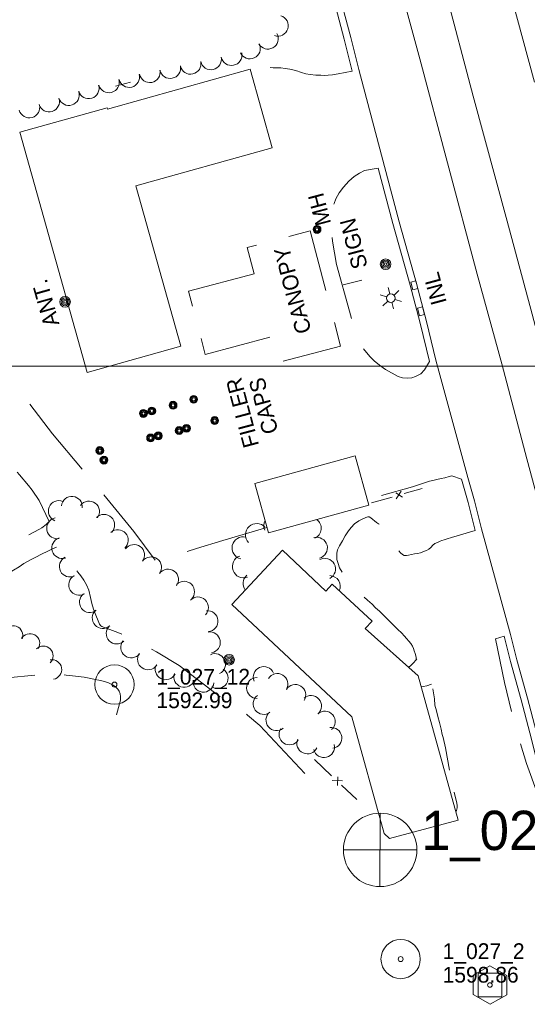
# Model space of a CAD drawing. Header units: feet. Extents: x 188458 to 190640, y 253500 to 255059.
# Tile 4 of 16: x 189254 to 189448, y 253757 to 254132. Entities that reach past the tile are written whole.
import ezdxf
from ezdxf.enums import TextEntityAlignment as Align

# ---------------------------------------------------------------- set-up
doc = ezdxf.new("R2010")
doc.units = ezdxf.units.FT
doc.header["$MEASUREMENT"] = 0
doc.linetypes.add('DGN Style 3', pattern=[44.535406, 31.811004, -12.724402])
doc.linetypes.add('DGN Style 5', pattern=[22.267703, 9.543301, -12.724402])
for name, color, linetype, lineweight in [('E_BLD_Name', 221, 'Continuous', 0), ('E_DRN_Grate', 151, 'Continuous', 0), ('E_DWY', 73, 'DGN Style 3', 0), ('E_LAND_Vegetation', 21, 'Continuous', 0), ('E_MAP_Control', 251, 'Continuous', 0), ('E_MAP_GridLines', 251, 'Continuous', 0), ('E_MAP_Limits', 21, 'DGN Style 3', 0), ('E_MAP_PassPoints', 40, 'Continuous', 0), ('E_MISCPROP', 40, 'Continuous', 0), ('E_MISCPROP_HvyDash', 54, 'DGN Style 3', 13), ('E_MISCPROP_HvyLine', 54, 'Continuous', 13), ('E_MISCPROP_Railing', 40, 'Continuous', 0), ('E_PATH_Sidewalk', 73, 'DGN Style 5', 0), ('E_RDWY', 40, 'Continuous', 13)]:
    doc.layers.add(name, color=color, linetype=linetype, lineweight=lineweight)
doc.styles.add('Style-IGR_FONT_0', font='IGR_FONT_0.shx')
doc.styles.add('Style-IGR_FONT_1', font='IGR_FONT_1.shx')

# ---------------------------------------------------------------- blocks, each defined once
blk = doc.blocks.new('TP')
at = {"layer": 'E_MAP_Control', "color": 161, "linetype": 'Continuous', "lineweight": 0, "flags": 128}
for points in [[(-6.41, 3.76), (-6.41, -3.63), (0.05, -7.35), (6.44, -3.69), (6.44, 3.64), (-0.08, 7.36)], [(-4.5, -4.5), (-4.5, 4.5), (4.5, 4.5), (4.5, -4.5)]]:
    blk.add_lwpolyline(points, close=True, dxfattribs=at)
at = {"layer": 'E_MAP_Control', "color": 161, "linetype": 'Continuous', "lineweight": 0}
blk.add_circle((0, 0), 0.871, dxfattribs=at)
blk = doc.blocks.new('PP')
at = {"layer": 'E_MAP_PassPoints', "color": 40, "linetype": 'Continuous', "lineweight": 0}
for radius in [7.5, 0.96]:
    blk.add_circle((0, 0), radius, dxfattribs=at)
blk = doc.blocks.new('PHOTOC')
at = {"layer": 'E_MAP_Limits', "color": 73, "linetype": 'Continuous', "lineweight": 0}
for p, q in [((0.12, 14.06), (0.06, -13.8)), ((-13.79, 0.03), (14.12, 0.01))]:
    blk.add_line(p, q, dxfattribs=at)
blk.add_circle((0.17, 0.03), 14, dxfattribs=at)
blk = doc.blocks.new('CANOPY')
at = {"layer": 'E_BLD_Name', "style": 'Style-IGR_FONT_0'}
blk.add_text('CANOPY', height=6, rotation=0.0001, dxfattribs=at).set_placement((2.65, -3.19))
blk = doc.blocks.new('POLE')
at = {"layer": 'E_MISCPROP', "color": 20, "linetype": 'Continuous', "lineweight": 0}
for centre, radius in [((-0.01, 0.02), 2.02), ((-0.01, 0.03), 1.52), ((0, -0.01), 1.01), ((0, 0), 0.502)]:
    blk.add_circle(centre, radius, dxfattribs=at)
blk = doc.blocks.new('INLT')
at = {"layer": 'E_MISCPROP_Railing', "color": 40, "linetype": 'Continuous', "lineweight": 0, "flags": 128}
blk.add_lwpolyline([(3, -2), (3, 0), (0, 0), (0, -2), (3, -2)], dxfattribs=at)
blk = doc.blocks.new('INL')
at = {"layer": 'E_MISCPROP_Railing', "color": 40, "linetype": 'Continuous', "lineweight": 0, "style": 'Style-IGR_FONT_0'}
blk.add_text('INL', height=6, rotation=360, dxfattribs=at).set_placement((-5.74, -3.01))
blk = doc.blocks.new('MHO')
at = {"layer": 'E_DRN_Grate', "color": 20, "linetype": 'Continuous', "lineweight": 0}
for centre, radius in [((0.06, 0.01), 1.5), ((0.07, 0.01), 1.22), ((0.06, 0), 0.968), ((0.03, -0.01), 0.605)]:
    blk.add_circle(centre, radius, dxfattribs=at)
blk = doc.blocks.new('FILLER')
at = {"layer": 'E_DRN_Grate', "color": 20, "linetype": 'Continuous', "lineweight": 0, "style": 'Style-IGR_FONT_0'}
for s, p in [('FILLER', (-0.49, 4.42)), ('CAPS', (-0.05, -4.02))]:
    blk.add_text(s, height=6, rotation=0.0001, dxfattribs=at).set_placement(p, align=Align.MIDDLE_CENTER)
blk = doc.blocks.new('SIGN_1')
at = {"layer": 'E_MISCPROP', "color": 20, "linetype": 'Continuous', "lineweight": 0, "style": 'Style-IGR_FONT_0'}
blk.add_text('SIGN', height=6, rotation=0.0001, dxfattribs=at).set_placement((-9.6, -0.01), align=Align.MIDDLE_LEFT)
blk = doc.blocks.new('POLE_2')
at = {"layer": 'E_MISCPROP', "color": 20, "linetype": 'Continuous', "lineweight": 0}
for centre, radius in [((-0.01, 0.02), 2.02), ((-0.01, 0.03), 1.52), ((0, -0.01), 1.01), ((0, 0), 0.502)]:
    blk.add_circle(centre, radius, dxfattribs=at)
blk = doc.blocks.new('LTP')
at = {"layer": 'E_MISCPROP', "color": 20, "linetype": 'Continuous', "lineweight": 0}
for p, q in [((-1.64, 0.07), (-4.24, 0.14)), ((-0.8, 1.43), (-2, 3.73)), ((0.9, 1.42), (2.27, 3.65)), ((-0.88, -1.42), (-2.24, -3.61)), ((0.76, -1.47), (2, -3.65)), ((1.64, -0.02), (4.16, -0.09))]:
    blk.add_line(p, q, dxfattribs=at)
blk.add_circle((0, 0), 1.64, dxfattribs=at)
blk = doc.blocks.new('ANT_1')
at = {"layer": 'E_MISCPROP', "color": 20, "linetype": 'Continuous', "lineweight": 0, "style": 'Style-IGR_FONT_0'}
blk.add_text('ANT.', height=6, rotation=0.0001, dxfattribs=at).set_placement((0.55, 2.61), align=Align.MIDDLE_LEFT)

msp = doc.modelspace()

# ---------------------------------------------------------------- linework, layer by layer
at = {"layer": 'E_DWY', "color": 51, "linetype": 'DGN Style 3', "lineweight": 0, "flags": 128}
for points in [[(189381.1, 254112.51), (189375.75, 254111.42), (189373.6, 254111.06), (189371.86, 254110.91), (189370.51, 254110.89), (189369.14, 254110.91), (189367.23, 254110.99), (189365.07, 254111.19), (189363.36, 254111.49), (189361.71, 254111.96), (189360.97, 254112.19), (189360.29, 254112.46), (189358.93, 254112.88), (189357.29, 254113.22), (189355.45, 254113.5), (189353.86, 254113.72), (189352.16, 254113.82), (189350.88, 254113.82), (189349.06, 254113.86), (189347.62, 254113.79), (189345.99, 254113.58), (189344.38, 254113.27), (189343.3, 254113.07), (189342.2, 254112.83)], [(189348.54, 253938.44), (189331.71, 253933.54), (189321.74, 253930.43), (189306.1, 253925.75), (189297.83, 253936.93), (189285.44, 253952), (189266.75, 253974.1), (189257.16, 253986.75), (189242.72, 254001.81), (189228.84, 254015.38), (189224.83, 254019.63), (189211.85, 254032.48), (189211.57, 254033.7), (189211.46, 254036.67), (189211.75, 254038.75), (189212.14, 254040.63), (189212.71, 254042.06), (189213.62, 254044.39), (189214.94, 254047.42), (189216.01, 254049.98), (189217.04, 254052.24), (189218.06, 254054.44), (189219.13, 254056.63), (189220.11, 254058.49), (189221.44, 254060.53), (189222.6, 254062.26), (189223.65, 254063.89), (189224.56, 254065.18), (189225.62, 254066.95), (189226.85, 254069), (189227.91, 254070.74), (189228.63, 254071.99), (189229.45, 254073.13), (189230.76, 254074.92), (189231.75, 254076.16), (189232.79, 254077.18), (189238.27, 254079.45)], [(189410.47, 254001.73), (189408.66, 253998.53), (189407.16, 253997.05), (189405.2, 253996.07), (189403.76, 253995.56), (189402, 253995.36), (189400.29, 253995.52), (189398.53, 253996.09), (189393.73, 253998.71), (189391.46, 254000.34), (189389.38, 254002), (189387.95, 254003.52), (189386.56, 254005.14), (189385.2, 254006.78), (189384.26, 254007.89), (189383.51, 254008.86), (189382.72, 254010.52), (189382.42, 254011.7), (189380.02, 254020.96), (189375.04, 254038.77), (189373.49, 254047.64), (189373.29, 254050.63), (189373.18, 254053.77), (189373.45, 254056.86), (189373.81, 254060.01), (189374.15, 254062.07), (189374.76, 254063.83), (189376.13, 254066.09), (189377.68, 254068.27), (189379.72, 254070.59), (189381.77, 254072.29), (189383.82, 254073.55), (189385.69, 254074.58), (189391, 254075.5)], [(189330.66, 253873.9), (189315.11, 253885.83), (189306.39, 253891.06), (189298.84, 253895.02), (189291.65, 253898.45), (189285.56, 253900.64), (189285.25, 253900.88), (189284.75, 253901.59), (189284.12, 253902.87), (189283.23, 253905.02), (189282.38, 253907.28), (189281.83, 253909.46), (189281.24, 253911.73), (189280.57, 253914.5), (189279.7, 253916.56), (189278.68, 253918.38), (189277.6, 253919.95), (189276.48, 253921.43), (189274.19, 253924.7), (189272.6, 253927.04), (189271.46, 253928.75), (189270.76, 253929.96), (189270.24, 253930.76), (189269.61, 253931.22), (189268.62, 253931.05), (189266.74, 253930.33), (189264.97, 253929.43), (189262.52, 253928.26), (189260.38, 253927.12), (189258.35, 253926.11), (189255.85, 253924.73), (189254.02, 253923.46), (189251.84, 253922.12), (189249.44, 253920.58), (189247.52, 253919.33), (189245.94, 253918.22), (189244.64, 253917.46), (189242.95, 253916.4), (189242.56, 253915.96), (189242.44, 253915.16), (189242.56, 253914.1), (189242.73, 253912.79), (189242.83, 253911.85), (189242.94, 253910.9), (189243.08, 253909.79), (189243, 253909.04), (189242.75, 253908.05), (189242.35, 253907.46), (189241.01, 253906.97), (189239.83, 253907.2), (189238.45, 253908.04), (189236.85, 253909.1), (189235.53, 253910.23), (189234.23, 253911.48), (189233.09, 253912.89), (189231.83, 253914.45), (189230.85, 253916.21), (189230.64, 253917.85), (189230.69, 253919.05), (189231.04, 253919.99), (189232.1, 253921.32), (189233.72, 253922.47), (189235.99, 253923.93), (189239.1, 253925.49), (189241.54, 253926.91), (189244.43, 253928.56), (189261.79, 253937.76), (189262.69, 253938.36), (189264.38, 253939.52), (189265.46, 253940.7), (189261.66, 253948.75), (189258.98, 253952.69), (189257.58, 253954.48), (189254.16, 253958.51), (189252.3, 253960.51), (189250.49, 253962.34), (189249.16, 253963.73), (189247.7, 253965.06), (189246.12, 253966.65), (189244.61, 253968.14), (189243.25, 253969.27), (189241.72, 253970.79), (189240.57, 253971.82), (189239.1, 253972.95), (189237.17, 253974.14), (189235.5, 253975.22), (189234.02, 253976.15), (189232.68, 253976.94), (189232.03, 253977.49), (189231.33, 253978.06), (189230.47, 253978.9), (189229.25, 253980.23), (189228.38, 253981.17), (189227.73, 253981.89), (189226.98, 253982.53), (189226.47, 253982.67), (189225.62, 253982.42), (189224.49, 253981.63), (189222.72, 253980.12), (189221.12, 253978.56), (189219.97, 253977.33)], [(189422.71, 253956.81), (189419.05, 253958.12), (189417.99, 253957.91), (189416.31, 253957.44), (189414.92, 253957.1), (189413.26, 253956.71), (189411.82, 253956.38), (189410.54, 253956.11), (189409.7, 253955.84), (189404.02, 253953.92), (189386.82, 253949.17)], [(189427.88, 253937.26), (189418.92, 253934.56), (189417.25, 253934.08), (189416.17, 253933.77), (189415.23, 253933.42), (189414.64, 253933.22), (189413.8, 253932.88), (189412.96, 253932.52), (189412.6, 253932.29), (189411.79, 253931.64), (189411.06, 253930.87), (189410.21, 253930.15), (189409.39, 253929.61), (189408.62, 253929.35), (189407.1, 253928.82), (189405.98, 253928.57), (189404.83, 253928.33), (189403.63, 253928.08), (189402.54, 253927.92), (189401.81, 253927.81), (189401.35, 253927.76), (189400.83, 253927.82), (189400.24, 253928.09), (189399.45, 253928.76), (189398.58, 253929.91), (189398.02, 253930.88), (189397.42, 253931.94), (189397.1, 253932.46), (189396.85, 253932.7), (189395.8, 253934.21), (189394.73, 253935.91), (189394.17, 253936.94), (189393.56, 253937.77), (189392.89, 253938.44), (189392.07, 253939.12), (189391.12, 253939.82), (189390.34, 253940.37), (189389.54, 253940.96), (189388.93, 253941.44), (189388.1, 253942.09), (189387.54, 253942.47), (189387.02, 253942.49), (189386.21, 253942.25), (189384.85, 253941.63), (189383.62, 253941.04), (189381.98, 253939.78), (189380.64, 253938.5), (189379.68, 253937.22), (189378.42, 253935.25), (189377.38, 253933.39), (189376.27, 253931.5), (189375.49, 253929.87), (189375.19, 253928.65), (189375.14, 253927.25), (189375.24, 253926.18), (189375.65, 253924.69), (189376.19, 253923.08), (189377.84, 253920.37), (189378.78, 253919.27), (189379.8, 253917.85), (189381.07, 253916.59), (189382.12, 253915.49), (189383.03, 253914.49), (189383.62, 253913.85), (189384.19, 253913.15), (189385.25, 253912.22), (189386.84, 253910.77), (189388.62, 253909.22), (189389.96, 253907.85), (189391.44, 253906.48), (189393.11, 253904.89), (189394.73, 253903.28), (189396.24, 253901.66), (189397.58, 253900.39), (189398.48, 253899.51), (189399.87, 253898.21), (189400.97, 253897.02), (189403.44, 253894.13), (189404.05, 253893.17), (189404.46, 253892.29), (189404.74, 253891.39), (189405.11, 253890.44), (189405.45, 253889.01), (189405.5, 253888.31), (189406.13, 253887.12), (189407.48, 253885.14), (189408.87, 253883.03), (189410.07, 253881.21), (189410.84, 253879.65), (189411.69, 253877.71), (189412.39, 253873.13), (189412.62, 253870.67), (189413.14, 253868.51), (189413.75, 253866.39), (189414.29, 253864.06), (189414.92, 253861.54), (189415.37, 253859.45), (189415.68, 253858.29), (189416.58, 253854.44), (189418.8, 253842.73), (189419.68, 253838.73), (189419.93, 253837.5)], [(189438.99, 253896.96), (189435.74, 253896), (189439.18, 253879.35), (189442.76, 253863.96), (189447.46, 253848.44), (189451.66, 253836.87), (189454.55, 253837.49)], [(189259.99, 253882.15), (189249.43, 253881.11), (189242.08, 253879.45), (189238.55, 253878.61), (189237.67, 253878.27), (189237.27, 253877.65), (189236.95, 253876.47), (189236.79, 253874.99), (189236.71, 253873.96), (189236.48, 253871.91), (189236.28, 253869.67), (189236.09, 253867.18), (189235.87, 253865.15), (189235.69, 253862.95), (189235.44, 253861.14), (189235.11, 253858.9), (189234.86, 253856.71), (189234.72, 253855.54), (189235.39, 253853.61), (189236.22, 253852.33)], [(189291.22, 253867.01), (189292.73, 253872.56), (189292.76, 253873.93), (189292.58, 253875.03), (189292.17, 253875.99), (189291.69, 253876.8), (189290.67, 253877.8), (189289.59, 253878.49), (189288.1, 253879.17), (189286.59, 253879.74), (189285.04, 253880.14), (189283.04, 253880.5), (189281.36, 253880.85), (189278.85, 253881.41), (189275.51, 253881.74), (189271.99, 253882.17), (189268.13, 253882.36), (189263.66, 253882.2), (189259.99, 253882.15)], [(189363.03, 253844.61), (189345.85, 253862.94), (189341.16, 253866.91), (189336.15, 253870.24), (189332.3, 253872.77), (189330.66, 253873.9)], [(189419.93, 253837.5), (189420.34, 253835.78), (189420.87, 253833.88), (189421.11, 253832.53), (189421.09, 253831.57), (189420.86, 253830.45), (189420.59, 253829.9)]]:
    msp.add_lwpolyline(points, dxfattribs=at)
at = {"layer": 'E_LAND_Vegetation', "color": 93, "linetype": 'Continuous', "lineweight": 0}
msp.add_line((189290.84, 254106.8), (189296.47, 254108.25), dxfattribs=at)
for centre, radius, start, end in [((189352.67, 254129.82), 3.98, 252.1956, 72.1803), ((189348.89, 254124.89), 3.98, 209.1245, 29.1092), ((189342.04, 254121.18), 3.98, 204.624, 24.6086), ((189327.19, 254117), 3.98, 192.3372, 12.3219), ((189335.02, 254118.63), 3.98, 191.4197, 11.4044), ((189311.65, 254113.67), 3.98, 191.4715, 11.4561), ((189319.41, 254115.3), 3.98, 192.4065, 12.3912), ((189296.01, 254110.28), 3.98, 194.0116, 13.9963), ((189303.86, 254112.13), 3.98, 190.9697, 10.9544), ((189280.56, 254105.98), 3.98, 197.085, 17.0697), ((189288.26, 254108.24), 3.98, 195.4962, 15.4808), ((189273, 254103.4), 3.98, 197.9338, 17.9184), ((189257.93, 254098.66), 3.98, 195.0792, 15.0639), ((189265.45, 254100.93), 3.98, 197.502, 17.4866), ((189269.2, 253944.71), 4, 67.631, 247.6157), ((189274.16, 253946.31), 4, 353.9934, 173.9781), ((189280.69, 253944.49), 4, 323.8052, 143.7899), ((189268.55, 253938.14), 4, 101.2953, 281.28), ((189286.47, 253939.43), 4, 315.9617, 135.9463), ((189351.63, 253939.13), 4.3, 152.7417, 203.6371), ((189365.17, 253938.12), 4.07, 292.8937, 55.4288), ((189291.68, 253933.58), 4, 311.7063, 131.6909), ((189344.64, 253935.64), 4.3, 42.8423, 222.827), ((189270.52, 253930.62), 4, 106.9955, 286.9801), ((189339.52, 253930.62), 4.3, 76.8762, 256.8609), ((189367.52, 253930.64), 4.07, 285.3557, 105.3404), ((189297.88, 253927.92), 4, 324.0647, 144.0494), ((189273.38, 253923.55), 4, 116.5362, 296.5209), ((189304.35, 253923.23), 4, 324.0647, 144.0494), ((189339.65, 253923.52), 4.3, 109.8611, 289.8458), ((189370.61, 253922.63), 4.07, 297.7718, 117.7565), ((189310.82, 253918.54), 4, 324.0647, 144.0494), ((189276.95, 253916.57), 4, 120.6106, 300.5952), ((189343.75, 253917.03), 4.3, 132.1931, 214.8286), ((189372.44, 253916), 4.07, 334.9818, 88.4931), ((189316.92, 253913.93), 4, 315.0958, 135.0804), ((189281.04, 253909.98), 4, 126.8809, 306.8656), ((189322.22, 253907.95), 4, 315.3145, 135.2991), ((189285.93, 253903.93), 4, 132.6184, 312.6031), ((189325.86, 253902.72), 4, 275.5187, 95.5033), ((189251.71, 253897.23), 3.75, 340.2665, 160.2511), ((189291.24, 253898.01), 4, 133.7152, 313.6999), ((189258.14, 253894.19), 3.75, 330.1807, 150.1654), ((189326.76, 253894.62), 4, 279.9339, 99.9186), ((189263.26, 253889.46), 3.75, 314.9249, 134.9096), ((189296.82, 253892.73), 4, 141.7094, 321.6941), ((189303.19, 253888.16), 4, 145.72, 325.7047), ((189328.73, 253886.33), 4, 296.0045, 115.9891), ((189266.52, 253884.26), 3.75, 279.6949, 99.6796), ((189309.93, 253884.38), 4, 152.8345, 332.8192), ((189347.33, 253881.37), 4, 23.0511, 203.0358), ((189317.06, 253881.48), 4, 160.7018, 340.6864), ((189329.72, 253881.05), 4, 236.8764, 56.8611), ((189344.8, 253877.23), 4, 90.5094, 270.4941), ((189352.53, 253878.75), 4, 328.39, 148.3747), ((189324.37, 253879.66), 4, 172.7115, 352.6962), ((189359.34, 253874.56), 4, 328.39, 148.3747), ((189347.29, 253871.17), 4, 126.755, 306.7397), ((189365.35, 253870.35), 4, 311.9685, 131.9532), ((189352.16, 253864.97), 4, 129.8491, 309.8338), ((189370.6, 253864.38), 4, 310.7866, 130.7713), ((189373.1, 253858.18), 4, 278.3202, 98.3048), ((189357.16, 253859.56), 4, 146.3082, 326.2929), ((189363.94, 253856.08), 4, 155.7988, 335.7835), ((189370.3, 253854.69), 4, 193.8404, 13.8251)]:
    msp.add_arc(centre, radius, start, end, dxfattribs=at)
at = {"layer": 'E_MAP_GridLines', "color": 161, "linetype": 'Continuous', "lineweight": 0}
msp.add_line((188500, 254000), (190500, 254000), dxfattribs=at)
at = {"layer": 'E_MISCPROP', "color": 20, "linetype": 'Continuous', "lineweight": 0}
msp.add_line((189384.73, 254032.73), (189377.63, 254030.96), dxfattribs=at)
at = {"layer": 'E_MISCPROP_HvyDash', "color": 241, "linetype": 'DGN Style 3', "lineweight": 13, "flags": 128}
msp.add_lwpolyline([(189343.61, 254035.22), (189318.62, 254028.61), (189325.01, 254004.46), (189350.11, 254011.1), (189352.69, 254001.32), (189376.6, 254007.64), (189365, 254051.54), (189340.98, 254045.19)], close=True, dxfattribs=at)
at = {"layer": 'E_MISCPROP_HvyLine', "color": 241, "linetype": 'Continuous', "lineweight": 13, "flags": 128}
for points in [[(189298.59, 254068.7), (189315.74, 254007.64), (189280.01, 253997.61), (189254.3, 254089.16), (189287.6, 254098.5), (189287.74, 254098.01), (189342.08, 254113.26), (189350.5, 254083.27)], [(189343.91, 253955.19), (189382.23, 253965.77), (189387.43, 253946.98), (189349.1, 253936.39)], [(189380.89, 253866.26), (189393.22, 253821.74), (189395.25, 253819.87), (189421.44, 253826.83), (189406.15, 253881.82), (189385.98, 253899.89), (189388.72, 253902.76), (189373.42, 253916.76), (189370.97, 253914.16), (189354.41, 253929.79), (189335.09, 253909.08)]]:
    msp.add_lwpolyline(points, close=True, dxfattribs=at)
at = {"layer": 'E_MISCPROP_Railing', "color": 40, "linetype": 'Continuous', "lineweight": 0}
for p, q in [((189399.71, 253952.33), (189397.78, 253949.32)), ((189400.24, 253950.04), (189397.66, 253951.68)), ((189375.44, 253840.01), (189375.54, 253843.37)), ((189377.3, 253841.8), (189373.38, 253841.94))]:
    msp.add_line(p, q, dxfattribs=at)
at = {"layer": 'E_MISCPROP_Railing', "color": 40, "linetype": 'Continuous', "lineweight": 0, "flags": 128}
for points in [[(189407.79, 253953.37), (189400.87, 253951.36)], [(189396.28, 253950.04), (189388.39, 253947.8)], [(189373.21, 253843.74), (189366.64, 253849.89)], [(189382.8, 253834.75), (189377.03, 253840.16)]]:
    msp.add_lwpolyline(points, dxfattribs=at)
at = {"layer": 'E_PATH_Sidewalk', "color": 51, "linetype": 'DGN Style 5', "lineweight": 0, "flags": 128}
for points in [[(189405.61, 253888.09), (189404.2, 253886.55), (189403.55, 253885.87), (189402.56, 253885.04)], [(189411.27, 253878.66), (189409.52, 253878.04), (189408.06, 253877.84), (189407.3, 253877.7)]]:
    msp.add_lwpolyline(points, dxfattribs=at)
at = {"layer": 'E_RDWY', "color": 21, "linetype": 'Continuous', "lineweight": 13, "flags": 128}
for points in [[(189313.4, 254556.96), (189322.82, 254508.88), (189332.02, 254467.74), (189343.38, 254420.84), (189351.62, 254385.9), (189361.7, 254349.55), (189373.3, 254306.11), (189383.68, 254266.77), (189395.09, 254224.19), (189405.32, 254185.56), (189416.43, 254143.96), (189427.2, 254102.95), (189440.13, 254055.25), (189449.63, 254019.86), (189462.46, 253971.25), (189478.91, 253909.26), (189493.89, 253853.18), (189509.36, 253794.82)], [(189490.15, 253805.63), (189474.86, 253862.23), (189466.41, 253894.45), (189456.86, 253930.23), (189447.67, 253964.63), (189438.1, 254000.83), (189428.75, 254035.09), (189417.44, 254077.52), (189406.86, 254117.16), (189396.5, 254155.14), (189384.92, 254198.96), (189371.36, 254249.3), (189359.96, 254292.43), (189352.02, 254321.03), (189342.11, 254358.38), (189333.64, 254393.52), (189324.02, 254429.84), (189315.32, 254466.49), (189307.49, 254502.9), (189299.94, 254542.38)], [(189363.53, 254188.27), (189371.81, 254157.67), (189375.28, 254144.8), (189380.47, 254125.31), (189383.53, 254113.11), (189393.42, 254076.14)], [(189369.4, 254157.02), (189372.86, 254144.16), (189378.05, 254124.69), (189381.1, 254112.51)], [(189438.85, 254152.57), (189441.62, 254141.19), (189450.51, 254108.28)], [(189393.42, 254076.14), (189398.99, 254055.07), (189405.57, 254031.48), (189409.33, 254016.98), (189412.89, 254002.32), (189425.11, 253957.49)], [(189391, 254075.5), (189396.58, 254054.42), (189403.16, 254030.83), (189406.91, 254016.37), (189410.47, 254001.73)], [(189422.71, 253956.81), (189425.24, 253947.92), (189427.88, 253937.26)], [(189425.11, 253957.49), (189427.65, 253948.56), (189430.31, 253937.87), (189441.41, 253897.58)], [(189438.99, 253896.96), (189441.43, 253887.36), (189445.5, 253872.71), (189448.82, 253860.15), (189452.88, 253844.02), (189454.55, 253837.49)], [(189441.41, 253897.58), (189443.85, 253888.01), (189447.91, 253873.36), (189451.25, 253860.78), (189455.31, 253844.63), (189456.97, 253838.11), (189465.4, 253806.91)]]:
    msp.add_lwpolyline(points, dxfattribs=at)

# ---------------------------------------------------------------- block references
at = {"layer": 'E_BLD_Name', "xscale": 1.000001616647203, "yscale": 1.000001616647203, "zscale": 1.000001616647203, "rotation": 104.8070220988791}
msp.add_blockref('CANOPY', (189363.15, 254009.88), dxfattribs=at)
at = {"layer": 'E_DRN_Grate', "color": 20, "linetype": 'Continuous', "lineweight": 0, "xscale": 1.000001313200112, "yscale": 1.000001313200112, "zscale": 1.000001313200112, "rotation": 104.8153059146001}
for name, p in [('MHO', (189367.67, 254052.07)), ('FILLER', (189343.34, 253983.8)), ('MHO', (189312.76, 253985.02)), ('MHO', (189320.63, 253987.28)), ('MHO', (189301.47, 253981.89)), ('MHO', (189304.64, 253982.81)), ('MHO', (189328.63, 253979.16)), ('MHO', (189307.12, 253973.34)), ('MHO', (189315.09, 253975.36)), ('MHO', (189317.88, 253976.19)), ('MHO', (189304.21, 253972.54)), ('MHO', (189284.83, 253967.73)), ('MHO', (189286.4, 253964.08))]:
    msp.add_blockref(name, p, dxfattribs=at)
at = {"layer": 'E_MAP_Control', "color": 161, "linetype": 'Continuous', "lineweight": 0}
msp.add_blockref('TP', (189433.57, 253763.93), dxfattribs=at)
at = {"layer": 'E_MAP_Limits', "color": 73, "linetype": 'Continuous', "lineweight": 0}
msp.add_blockref('PHOTOC', (189391.54, 253815.44), dxfattribs=at)
at = {"layer": 'E_MAP_PassPoints', "color": 40, "linetype": 'Continuous', "lineweight": 0}
for p in [(189290.4, 253878.53), (189399.53, 253773.85)]:
    msp.add_blockref('PP', p, dxfattribs=at)
at = {"layer": 'E_MISCPROP', "color": 20, "linetype": 'Continuous', "lineweight": 0}
for name, p, xscale, yscale, zscale, rotation in [('SIGN_1', (189381.66, 254046.49), 1.000001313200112, 1.000001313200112, 1.000001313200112, 104.8153059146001), ('POLE_2', (189393.81, 254038.86), 1.000001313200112, 1.000001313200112, 1.000001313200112, 104.8153059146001), ('ANT_1', (189269.22, 254015.42), 1.000000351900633, 1.000000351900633, 1.000000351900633, 105.6814529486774), ('LTP', (189395.79, 254025.93), 1.000001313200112, 1.000001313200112, 1.000001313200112, 104.8153059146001), ('POLE_2', (189271.57, 254024.52), 1.000001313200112, 1.000001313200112, 1.000001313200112, 104.8153059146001), ('POLE', (189334.12, 253887.98), 1.00000037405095, 1.00000037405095, 1.00000037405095, 11.18382986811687)]:
    msp.add_blockref(name, p, dxfattribs=dict(at, xscale=xscale, yscale=yscale, zscale=zscale, rotation=rotation))
at = {"layer": 'E_MISCPROP_Railing', "color": 40, "linetype": 'Continuous', "lineweight": 0}
for name, p, xscale, yscale, zscale, rotation in [('INL', (189412.76, 254029.04), 0.9999979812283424, 0.9999979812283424, 0.9999979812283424, 105.1183200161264), ('INLT', (189405.3, 254032.47), 0.9999979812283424, 0.9999979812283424, 0.9999979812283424, 285.1183200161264), ('INLT', (189407.88, 254022.59), 0.9999983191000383, 0.9999983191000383, 0.9999983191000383, 284.5398212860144)]:
    msp.add_blockref(name, p, dxfattribs=dict(at, xscale=xscale, yscale=yscale, zscale=zscale, rotation=rotation))

# ---------------------------------------------------------------- texts
at = {"layer": 'E_DRN_Grate', "color": 20, "linetype": 'Continuous', "lineweight": 0, "style": 'Style-IGR_FONT_1'}
msp.add_text('MH', height=6, rotation=104.8154, dxfattribs=at).set_placement((189370.17, 254053.71), align=Align.MIDDLE_LEFT)
at = {"layer": 'E_MAP_Limits', "color": 73, "linetype": 'Continuous', "lineweight": 0, "style": 'Style-IGR_FONT_0'}
msp.add_text('1_027', height=15, dxfattribs=at).set_placement((189407.37, 253815.41))
at = {"layer": 'E_MAP_PassPoints', "color": 40, "linetype": 'Continuous', "lineweight": 0, "style": 'Style-IGR_FONT_0'}
for s, p in [('1_027_12', (189306.4, 253878.53)), ('1592.99', (189306.4, 253869.53)), ('1_027_2', (189415.53, 253773.85)), ('1598.86', (189415.53, 253764.85))]:
    msp.add_text(s, height=6, dxfattribs=at).set_placement(p)

doc.saveas('drawing.dxf')
